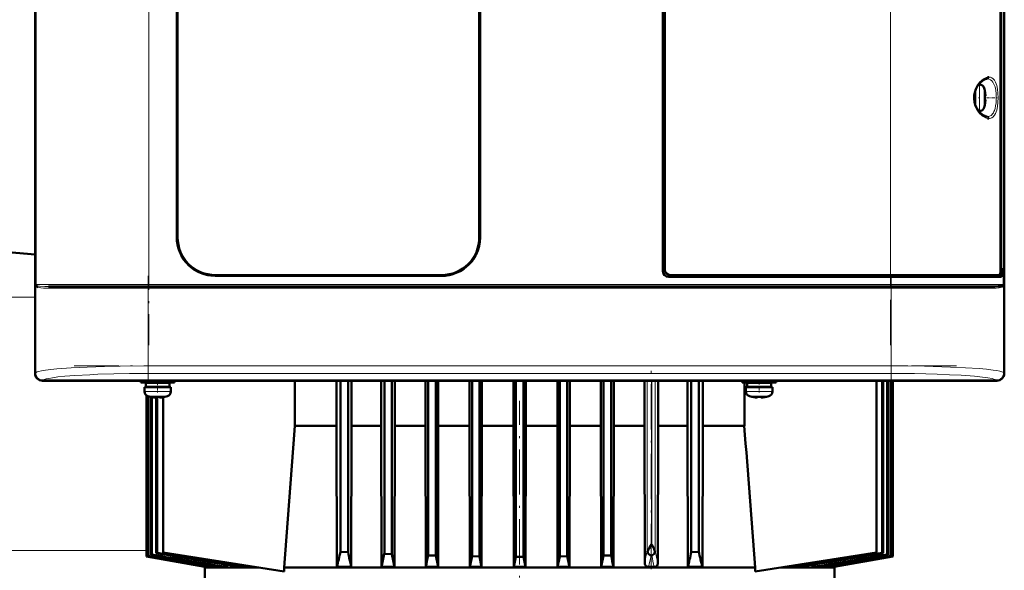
# Model space of a CAD drawing. Extents: x -1358 to 1757, y -1552 to 637.
# Tile 73 of 98: x 164 to 425, y 327 to 473. Entities that reach past the tile are written whole.
import ezdxf

# ---------------------------------------------------------------- set-up
doc = ezdxf.new("R2010")
doc.units = 0
doc.linetypes.add('DASHDOT', pattern=[18.5, 12, -3, 0.5, -3])

msp = doc.modelspace()

# ---------------------------------------------------------------- linework, layer by layer
at = {"color": 7, "lineweight": 50}
for p, q in [((168.32, 587.45), (168.32, 379.49)), ((425.26, 379.49), (425.26, 587.45)), ((334.79, 406.47), (334.79, 560.47)), ((335.29, 559.97), (335.29, 406.97)), ((424.25, 406.44), (424.25, 560.5)), ((424.37, 559.64), (424.37, 407.31)), ((205.89, 415.47), (205.89, 551.47)), ((206.09, 551.47), (206.09, 415.47)), ((286.09, 415.47), (286.09, 551.47)), ((286.29, 551.47), (286.29, 415.47)), ((168.29, 391.67), (168.29, 483.27)), ((425.29, 483.27), (425.29, 391.67)), ((417.56, 454.26), (417.56, 452.47)), ((418.48, 455.97), (418.69, 455.97)), ((420.09, 454.39), (420.1, 454.4)), ((417.46, 452.47), (417.46, 453.93)), ((417.46, 452.47), (417.46, 451.01)), ((417.56, 450.68), (417.56, 452.47)), ((420.24, 452.97), (420.09, 452.97)), ((420.24, 451.97), (420.09, 451.97)), ((420.1, 450.54), (420.09, 450.55)), ((418.69, 448.97), (418.48, 448.97)), ((424.25, 407.31), (424.37, 407.31)), ((424.57, 407.27), (424.25, 407.27)), ((424.37, 407.31), (424.57, 407.27)), ((424.57, 404.97), (424.57, 407.27)), ((216.09, 405.47), (276.09, 405.47)), ((276.09, 405.27), (216.09, 405.27)), ((395.08, 404.97), (336.29, 404.97)), ((336.79, 405.47), (395.08, 405.47)), ((424.01, 405.47), (395.08, 405.47)), ((395.08, 404.97), (424.57, 404.97)), ((424.01, 405.47), (424.26, 405.47)), ((424.09, 405.52), (424.26, 405.47)), ((424.26, 405.47), (424.26, 404.97)), ((168.7, 402.49), (168.68, 402.53)), ((168.73, 402.47), (168.7, 402.49)), ((171.83, 402.47), (178.41, 402.47)), ((188.92, 402.47), (177.55, 402.47)), ((178.41, 402.47), (198.5, 402.47)), ((198.5, 402.47), (395.08, 402.47)), ((395.08, 402.47), (421.75, 402.47)), ((424.85, 402.47), (424.84, 402.46)), ((424.88, 402.5), (424.85, 402.47)), ((424.91, 402.49), (424.85, 402.47)), ((424.91, 402.53), (424.88, 402.5)), ((424.88, 402.5), (424.88, 402.5)), ((424.91, 402.72), (424.96, 402.75)), ((424.91, 402.72), (424.95, 402.75)), ((168.32, 391.67), (168.29, 391.67)), ((168.3, 387.27), (168.3, 391.67)), ((425.29, 391.67), (425.26, 391.67)), ((425.29, 391.67), (425.29, 387.27)), ((168.29, 379.47), (168.29, 387.27)), ((168.29, 387.27), (168.32, 387.27)), ((425.26, 387.27), (425.29, 387.27)), ((425.29, 387.27), (425.29, 379.47)), ((183.09, 377.47), (170.29, 377.47)), ((423.27, 377.5), (170.31, 377.5)), ((183.09, 377.5), (183.09, 377.47)), ((187.49, 377.48), (183.09, 377.48)), ((187.49, 377.47), (187.49, 377.5)), ((300.09, 377.47), (187.49, 377.47)), ((196.3, 377.47), (196.3, 377.04)), ((200.8, 377.04), (196.3, 377.04)), ((200.8, 376.94), (197.65, 376.94)), ((197.65, 376.94), (197.65, 375.84)), ((197.82, 377.04), (197.82, 376.94)), ((197.86, 377.04), (197.86, 376.94)), ((198.23, 377.04), (198.23, 376.94)), ((198.35, 377.04), (198.35, 376.94)), ((198.8, 376.94), (198.8, 377.04)), ((200.8, 377.04), (205.3, 377.04)), ((200.8, 376.94), (203.95, 376.94)), ((202.8, 376.94), (202.8, 377.04)), ((203.95, 376.94), (203.95, 375.84)), ((205.3, 377.04), (205.3, 377.47)), ((237.21, 365.47), (237.21, 377.47)), ((248.24, 377.47), (248.24, 365.47)), ((249.28, 377.47), (249.28, 332.13)), ((251.28, 377.47), (251.28, 332.03)), ((252.24, 365.47), (252.24, 377.47)), ((260.07, 377.47), (260.07, 365.47)), ((260.91, 377.47), (260.91, 331.58)), ((262.91, 377.47), (262.91, 331.5)), ((263.7, 365.47), (263.7, 377.47)), ((271.82, 377.47), (271.82, 365.47)), ((272.53, 377.47), (272.53, 331.17)), ((274.53, 377.47), (274.53, 331.12)), ((275.22, 365.47), (275.22, 377.47)), ((283.52, 377.47), (283.52, 365.47)), ((284.16, 377.47), (284.16, 330.92)), ((286.16, 377.47), (286.16, 330.89)), ((286.78, 365.47), (286.78, 377.47)), ((295.17, 365.47), (295.17, 377.47)), ((295.77, 377.47), (295.77, 330.74)), ((297.8, 377.47), (297.8, 330.74)), ((298.39, 365.47), (298.39, 377.47)), ((300.09, 377.5), (300.09, 377.47)), ((304.49, 377.48), (300.09, 377.48)), ((304.49, 377.47), (304.49, 377.5)), ((413.09, 377.47), (304.49, 377.47)), ((306.78, 377.47), (306.78, 365.47)), ((307.41, 377.47), (307.41, 330.89)), ((309.41, 377.47), (309.41, 330.92)), ((310.05, 365.47), (310.05, 377.47)), ((318.35, 377.47), (318.35, 365.47)), ((319.03, 377.47), (319.03, 331.12)), ((321.03, 377.47), (321.03, 331.17)), ((321.75, 365.47), (321.75, 377.47)), ((329.87, 377.47), (329.87, 365.47)), ((333.5, 365.47), (333.5, 377.47)), ((341.33, 377.47), (341.33, 365.47)), ((342.28, 377.47), (342.28, 332.03)), ((344.28, 377.47), (344.28, 332.13)), ((345.32, 365.47), (345.32, 377.47)), ((355.8, 377.04), (355.8, 377.47)), ((355.8, 377.04), (360.3, 377.04)), ((356.36, 377.04), (356.36, 365.47)), ((360.3, 376.94), (357.15, 376.94)), ((357.15, 375.84), (357.15, 376.94)), ((358.3, 377.04), (358.3, 376.94)), ((364.8, 377.04), (360.3, 377.04)), ((363.45, 376.94), (360.3, 376.94)), ((362.3, 377.04), (362.3, 376.94)), ((363.45, 375.84), (363.45, 376.94)), ((364.8, 377.47), (364.8, 377.04)), ((391.38, 377.47), (391.38, 331.97)), ((392.87, 331.84), (392.87, 377.47)), ((393.15, 377.47), (393.15, 331.75)), ((394.27, 377.47), (394.27, 331.36)), ((394.47, 377.47), (394.47, 331.29)), ((395.22, 377.47), (395.22, 331.03)), ((395.33, 377.47), (395.33, 330.99)), ((395.71, 377.47), (395.71, 330.85)), ((395.74, 330.84), (395.74, 377.47)), ((395.74, 330.84), (395.74, 377.47)), ((413.09, 377.5), (413.09, 377.47)), ((417.49, 377.48), (413.09, 377.48)), ((417.49, 377.47), (417.49, 377.5)), ((423.29, 377.47), (417.49, 377.47)), ((197.3, 375.74), (197.3, 374.61)), ((197.3, 375.74), (200.8, 375.74)), ((200.8, 375.84), (197.65, 375.84)), ((197.82, 375.84), (197.82, 375.74)), ((197.82, 373.57), (197.82, 330.84)), ((197.86, 375.84), (197.86, 375.74)), ((197.86, 373.54), (197.86, 330.85)), ((198.23, 375.84), (198.23, 375.74)), ((198.23, 373.36), (198.23, 330.99)), ((198.35, 375.84), (198.35, 375.74)), ((198.35, 373.33), (198.35, 331.03)), ((198.8, 375.74), (198.8, 375.84)), ((200.8, 375.84), (203.95, 375.84)), ((204.3, 375.74), (200.8, 375.74)), ((202.8, 375.74), (202.8, 375.84)), ((204.3, 374.61), (204.3, 375.74)), ((356.8, 375.74), (360.3, 375.74)), ((356.8, 374.61), (356.8, 375.74)), ((357.15, 375.84), (360.3, 375.84)), ((358.3, 375.84), (358.3, 375.74)), ((363.45, 375.84), (360.3, 375.84)), ((360.3, 375.74), (363.8, 375.74)), ((362.3, 375.84), (362.3, 375.74)), ((363.8, 375.74), (363.8, 374.61)), ((198.87, 373.21), (198.87, 373.2)), ((199.1, 373.17), (199.1, 331.29)), ((199.29, 373.13), (199.29, 331.36)), ((200.3, 373.06), (200.3, 373.21)), ((200.42, 373.21), (200.42, 331.75)), ((200.69, 373.2), (200.69, 331.84)), ((201.3, 373.06), (201.3, 373.21)), ((202.27, 331.97), (202.27, 373.13)), ((202.73, 373.2), (202.72, 373.21)), ((358.37, 373.2), (358.37, 373.21)), ((359.8, 373.06), (359.8, 373.21)), ((360.8, 373.06), (360.8, 373.21)), ((362.22, 373.21), (362.22, 373.2)), ((237.21, 365.47), (248.24, 365.47)), ((248.24, 365.47), (248.33, 328.09)), ((252.24, 365.47), (252.15, 328.09)), ((252.24, 365.47), (260.07, 365.47)), ((260.07, 365.47), (260.15, 328.09)), ((263.7, 365.47), (263.62, 328.09)), ((263.7, 365.47), (271.82, 365.47)), ((271.82, 365.47), (271.89, 328.09)), ((275.22, 365.47), (275.14, 328.09)), ((275.22, 365.47), (283.52, 365.47)), ((283.52, 365.47), (283.59, 328.09)), ((286.78, 365.47), (286.71, 328.09)), ((286.78, 365.47), (295.17, 365.47)), ((295.17, 365.47), (295.24, 328.09)), ((298.39, 365.47), (298.32, 328.09)), ((298.39, 365.47), (306.78, 365.47)), ((306.78, 365.47), (306.85, 328.09)), ((310.05, 365.47), (309.98, 328.09)), ((310.05, 365.47), (318.35, 365.47)), ((318.35, 365.47), (318.42, 328.09)), ((321.75, 365.47), (321.67, 328.09)), ((321.75, 365.47), (329.87, 365.47)), ((329.87, 365.47), (329.94, 329.16)), ((333.5, 365.47), (333.42, 329.02)), ((333.5, 365.47), (335.86, 365.47)), ((335.86, 365.47), (341.33, 365.47)), ((341.33, 365.47), (341.41, 328.09)), ((345.32, 365.47), (345.23, 328.09)), ((345.32, 365.47), (356.36, 365.47)), ((200.69, 331.84), (200.42, 331.75)), ((234.36, 326.89), (202.27, 331.97)), ((251.28, 332.03), (249.28, 332.13)), ((262.91, 331.5), (260.91, 331.58)), ((331.17, 333.07), (331.74, 334.08)), ((344.28, 332.13), (342.28, 332.03)), ((359.2, 326.87), (391.38, 331.97)), ((392.87, 331.84), (393.15, 331.75)), ((197.86, 330.85), (197.82, 330.84)), ((213.29, 328.11), (197.82, 330.84)), ((213.4, 328.09), (197.82, 330.84)), ((213.61, 328.09), (197.86, 330.85)), ((198.35, 331.03), (198.23, 330.99)), ((199.29, 331.36), (199.1, 331.29)), ((274.53, 331.12), (272.53, 331.17)), ((275.14, 328.09), (274.53, 331.12)), ((283.59, 328.09), (284.16, 330.92)), ((286.16, 330.89), (284.16, 330.92)), ((286.71, 328.09), (286.16, 330.89)), ((295.77, 330.74), (295.24, 328.09)), ((295.77, 330.74), (297.8, 330.74)), ((297.8, 330.74), (298.32, 328.09)), ((306.85, 328.09), (307.41, 330.89)), ((309.41, 330.92), (307.41, 330.89)), ((309.98, 328.09), (309.41, 330.92)), ((318.42, 328.09), (319.03, 331.12)), ((321.03, 331.17), (319.03, 331.12)), ((331.55, 331.14), (331.62, 331.12)), ((395.71, 330.85), (379.95, 328.09)), ((395.74, 330.84), (380.17, 328.09)), ((394.27, 331.36), (394.47, 331.29)), ((395.22, 331.03), (395.33, 330.99)), ((395.74, 330.84), (395.71, 330.85)), ((213.29, 328.11), (213.28, 327.97)), ((213.28, 327.97), (227.53, 327.97)), ((213.28, 322.97), (213.28, 327.97)), ((213.61, 328.09), (213.4, 328.09)), ((213.63, 328.3), (213.61, 328.09)), ((214.81, 328.09), (215.49, 328.09)), ((215.51, 328.5), (215.49, 328.09)), ((217.91, 328.09), (219.16, 328.09)), ((219.19, 328.68), (219.16, 328.09)), ((222.91, 328.09), (224.94, 328.09)), ((224.95, 328.38), (224.94, 328.09)), ((336.81, 327.97), (234.36, 327.97)), ((234.36, 326.89), (234.36, 327.97)), ((248.33, 328.09), (252.15, 328.09)), ((260.15, 328.09), (263.62, 328.09)), ((271.89, 328.09), (275.14, 328.09)), ((283.59, 328.09), (286.71, 328.09)), ((295.24, 328.09), (298.32, 328.09)), ((306.85, 328.09), (309.98, 328.09)), ((318.42, 328.09), (321.67, 328.09)), ((330.99, 328.09), (332.48, 328.09)), ((359.2, 327.97), (336.81, 327.97)), ((341.41, 328.09), (345.23, 328.09)), ((359.2, 327.97), (359.2, 326.87)), ((380.28, 327.97), (366.12, 327.97)), ((368.61, 328.36), (368.63, 328.09)), ((368.63, 328.09), (370.66, 328.09)), ((374.37, 328.68), (374.4, 328.09)), ((374.4, 328.09), (375.65, 328.09)), ((378.05, 328.5), (378.08, 328.09)), ((378.08, 328.09), (378.76, 328.09)), ((379.94, 328.3), (379.95, 328.09)), ((379.95, 328.09), (380.17, 328.09)), ((380.28, 328.11), (380.28, 327.97)), ((380.28, 322.97), (380.28, 327.97))]:
    msp.add_line(p, q, dxfattribs=at)
at = {"color": 7, "linetype": 'DASHDOT', "lineweight": 18}
for p, q in [((198.5, 580.07), (198.5, 386.87)), ((395.08, 386.87), (395.08, 580.07)), ((198.33, 405.31), (198.33, 377.24)), ((395.25, 405.31), (395.25, 377.24)), ((178.85, 402.97), (414.74, 402.97)), ((178.64, 401.97), (414.95, 401.97)), ((178.64, 381.4), (414.95, 381.4)), ((331.62, 327.55), (331.62, 382.01)), ((296.78, 291.77), (296.78, 372.17))]:
    msp.add_line(p, q, dxfattribs=at)
at = {"color": 7, "lineweight": 18}
for p, q in [((168.58, 402.97), (168.58, 563.97)), ((198.5, 563.97), (198.5, 402.97)), ((425, 402.97), (425, 563.97)), ((395.08, 405.47), (395.08, 477.47)), ((418.69, 455.97), (418.69, 452.5)), ((419.94, 455.04), (419.94, 452.49)), ((418.69, 452.5), (418.69, 452.47)), ((418.69, 448.97), (418.69, 452.47)), ((419.94, 452.49), (419.94, 452.47)), ((419.94, 452.47), (419.94, 449.9)), ((395.08, 404.97), (395.08, 405.47)), ((395.08, 402.97), (395.08, 404.97)), ((168.4, 402.97), (168.4, 379.58)), ((168.4, 402.97), (168.58, 402.97)), ((178.07, 402.97), (168.58, 402.97)), ((168.61, 402.78), (168.63, 402.75)), ((198.5, 402.97), (178.07, 402.97)), ((198.33, 401.97), (198.33, 402.47)), ((198.5, 402.97), (395.08, 402.97)), ((198.5, 402.47), (198.5, 402.97)), ((425, 402.97), (395.08, 402.97)), ((395.08, 402.97), (395.08, 402.47)), ((395.25, 401.97), (395.25, 402.47)), ((425, 402.97), (425.18, 402.97)), ((425.18, 379.58), (425.18, 402.97)), ((168.29, 399.66), (136.79, 399.66)), ((172.27, 401.97), (177.89, 401.97)), ((177.89, 401.97), (198.33, 401.97)), ((198.33, 381.4), (198.33, 401.97)), ((395.25, 401.97), (198.33, 401.97)), ((395.25, 401.97), (421.31, 401.97)), ((395.25, 401.97), (395.25, 381.4)), ((198.33, 381.4), (395.25, 381.4)), ((198.33, 379.4), (198.33, 381.4)), ((395.25, 381.4), (395.25, 379.4)), ((168.32, 379.49), (168.4, 379.58)), ((395.25, 379.4), (198.33, 379.4)), ((425.18, 379.58), (425.26, 379.49)), ((170.4, 377.58), (170.31, 377.5)), ((330.62, 377.47), (330.62, 332.39)), ((331.74, 334.08), (331.74, 377.47)), ((331.8, 334.08), (331.8, 377.47)), ((332.69, 377.47), (332.69, 332.39)), ((423.27, 377.5), (423.18, 377.58)), ((200.76, 374.61), (197.3, 374.61)), ((198.22, 373.37), (200.77, 373.37)), ((200.76, 374.61), (200.8, 374.61)), ((200.77, 373.37), (200.8, 373.37)), ((200.8, 374.61), (204.3, 374.61)), ((200.8, 373.37), (203.37, 373.37)), ((360.3, 374.61), (356.8, 374.61)), ((360.3, 373.37), (357.72, 373.37)), ((360.33, 374.61), (360.3, 374.61)), ((360.32, 373.37), (360.3, 373.37)), ((362.87, 373.37), (360.32, 373.37)), ((363.8, 374.61), (360.33, 374.61)), ((197.82, 332.46), (136.79, 332.46)), ((331.8, 334.08), (331.74, 334.08)), ((331.81, 331.13), (331.62, 331.12))]:
    msp.add_line(p, q, dxfattribs=at)
at = {"color": 7, "linetype": 'DASHDOT', "lineweight": 18, "ltscale": 0.008936}
msp.add_line((417.23, 452.47), (417.59, 452.47), dxfattribs=at)
at = {"color": 7, "linetype": 'DASHDOT', "lineweight": 18, "ltscale": 0.006442}
msp.add_line((418.71, 452.47), (418.45, 452.47), dxfattribs=at)
at = {"color": 7, "linetype": 'DASHDOT', "lineweight": 18, "ltscale": 0.000941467}
msp.add_line((420.24, 453.47), (420.27, 453.47), dxfattribs=at)
at = {"color": 7, "linetype": 'DASHDOT', "lineweight": 18, "ltscale": 0.072147}
msp.add_line((420.53, 452.47), (423.41, 452.47), dxfattribs=at)
at = {"color": 7, "linetype": 'DASHDOT', "lineweight": 18, "ltscale": 0.000793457}
msp.add_line((420.24, 451.47), (420.27, 451.47), dxfattribs=at)
at = {"color": 7, "linetype": 'DASHDOT', "lineweight": 18, "ltscale": 0.072885}
msp.add_line((200.8, 377.29), (200.8, 374.37), dxfattribs=at)
at = {"color": 7, "linetype": 'DASHDOT', "lineweight": 18, "ltscale": 0.085704}
msp.add_line((360.3, 377.76), (360.3, 374.33), dxfattribs=at)
at = {"color": 7, "linetype": 'DASHDOT', "lineweight": 18, "ltscale": 0.000926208}
msp.add_line((199.8, 373.07), (199.8, 373.03), dxfattribs=at)
at = {"color": 7, "linetype": 'DASHDOT', "lineweight": 18, "ltscale": 0.000743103}
msp.add_line((201.8, 373.03), (201.8, 373.06), dxfattribs=at)
at = {"color": 7, "linetype": 'DASHDOT', "lineweight": 18, "ltscale": 0.000761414}
msp.add_line((359.3, 373.06), (359.3, 373.03), dxfattribs=at)
at = {"color": 7, "linetype": 'DASHDOT', "lineweight": 18, "ltscale": 0.000958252}
msp.add_line((361.3, 373.07), (361.3, 373.03), dxfattribs=at)
at = {"color": 7, "lineweight": 50}
for points in [[(418.41, 455.88), (418.97, 456.53), (419.53, 457), (420.07, 457.31), (420.52, 457.45), (420.77, 457.47)], [(420.85, 457.94), (421.1, 457.97), (421.2, 457.97)], [(418.41, 449.06), (417.96, 449.77), (417.59, 450.59), (417.38, 451.35), (417.27, 452.27), (417.3, 453.08), (417.45, 453.9), (417.75, 454.75), (418.22, 455.6), (418.41, 455.88)], [(420.24, 453.47), (420.26, 453.14), (420.26, 453.02), (420.25, 452.99), (420.25, 452.98), (420.25, 452.97), (420.24, 452.97), (420.24, 452.97)], [(420.26, 453.18), (420.26, 453.01), (420.25, 452.98), (420.25, 452.98), (420.25, 452.97), (420.24, 452.97), (420.24, 452.97)], [(420.26, 451.75), (420.26, 451.9), (420.25, 451.95), (420.25, 451.96), (420.25, 451.97), (420.24, 451.97), (420.24, 451.97)], [(420.24, 451.47), (420.26, 451.66), (420.26, 451.9), (420.25, 451.95), (420.25, 451.96), (420.25, 451.97), (420.24, 451.97), (420.24, 451.97)], [(420.77, 447.47), (420.33, 447.54), (419.86, 447.74), (419.3, 448.12), (418.74, 448.65), (418.41, 449.06)], [(421.2, 446.97), (420.88, 447), (420.85, 447)], [(216.09, 405.27), (214.92, 405.34), (213.77, 405.55), (212.65, 405.88), (211.57, 406.34), (211, 406.64), (210.45, 406.98), (209.75, 407.48), (209.1, 408.05), (208.5, 408.66), (207.77, 409.58), (207.15, 410.58), (206.65, 411.65), (206.27, 412.76), (206.06, 413.65), (205.93, 414.56), (205.89, 415.47)], [(286.29, 415.47), (286.22, 414.3), (286.02, 413.15), (285.68, 412.03), (285.22, 410.95), (284.92, 410.38), (284.58, 409.83), (284.08, 409.13), (283.52, 408.48), (282.9, 407.88), (281.98, 407.15), (280.98, 406.53), (279.92, 406.03), (278.8, 405.65), (277.91, 405.44), (277, 405.31), (276.09, 405.27)], [(424.01, 405.47), (424.05, 405.48), (424.08, 405.51), (424.13, 405.59), (424.21, 405.91), (424.25, 406.44)], [(421.75, 402.47), (422.82, 402.48), (423.7, 402.51), (424.37, 402.57), (424.77, 402.66), (424.91, 402.72)], [(199.8, 373.06), (200.13, 373.04), (200.24, 373.04), (200.28, 373.05), (200.29, 373.05), (200.29, 373.06), (200.3, 373.06), (200.3, 373.06)], [(201.34, 373.04), (201.31, 373.05), (201.3, 373.05), (201.3, 373.06), (201.3, 373.06)], [(201.8, 373.06), (201.6, 373.04), (201.36, 373.04), (201.31, 373.05), (201.3, 373.05), (201.3, 373.06), (201.3, 373.06), (201.3, 373.06)], [(359.3, 373.06), (359.49, 373.04), (359.73, 373.04), (359.78, 373.05), (359.79, 373.05), (359.79, 373.06), (359.8, 373.06), (359.8, 373.06)], [(360.85, 373.04), (360.81, 373.05), (360.8, 373.06), (360.8, 373.06), (360.8, 373.06), (360.8, 373.06)], [(361.3, 373.06), (360.97, 373.04), (360.85, 373.04), (360.81, 373.05), (360.8, 373.05), (360.8, 373.06), (360.8, 373.06), (360.8, 373.06)], [(330.7, 332.09), (330.88, 332.52), (331.17, 333.07)], [(330.7, 332.09), (330.78, 331.86), (330.89, 331.67), (331.16, 331.37), (331.35, 331.23), (331.55, 331.14)], [(332.66, 332.23), (332.6, 331.98), (332.51, 331.75), (332.34, 331.5), (332.13, 331.3), (331.83, 331.14), (331.81, 331.13)], [(332.32, 333.15), (332.57, 332.58), (332.66, 332.23)], [(329.94, 329.16), (330, 328.81), (330.18, 328.5), (330.42, 328.28), (330.7, 328.14), (330.99, 328.09)], [(333.42, 329.02), (333.37, 328.7), (333.21, 328.43), (333, 328.24), (332.74, 328.13), (332.48, 328.09)]]:
    msp.add_lwpolyline(points, dxfattribs=at)
at = {"color": 7, "lineweight": 18}
for points in [[(418.75, 456.61), (419.3, 457.14), (419.93, 457.58), (420.5, 457.85), (420.85, 457.94)], [(420.77, 457.47), (421.2, 457.42), (421.6, 457.26), (421.96, 456.99), (422.27, 456.62), (422.55, 456.12)], [(421.2, 457.97), (421.62, 457.92), (422.01, 457.76), (422.37, 457.49), (422.68, 457.11), (422.97, 456.6)], [(418.75, 448.33), (418.3, 448.89), (417.92, 449.48), (417.71, 449.89), (417.39, 450.73), (417.19, 451.6), (417.13, 452.47), (417.19, 453.35), (417.33, 454), (417.54, 454.64), (417.93, 455.48), (418.18, 455.87), (418.75, 456.61)], [(422.55, 456.12), (422.83, 455.34), (423.02, 454.45), (423.13, 453.51), (423.17, 452.47)], [(422.97, 456.6), (423.13, 456.2), (423.27, 455.75), (423.48, 454.78), (423.61, 453.65), (423.65, 452.47)], [(423.17, 452.47), (423.11, 451.15), (422.99, 450.3), (422.84, 449.62), (422.67, 449.1), (422.55, 448.82)], [(423.65, 452.47), (423.61, 451.3), (423.48, 450.17), (423.27, 449.19), (423.13, 448.75), (422.97, 448.34)], [(420.85, 447), (420.26, 447.19), (419.71, 447.49), (419.29, 447.8), (418.75, 448.33)], [(422.55, 448.82), (422.39, 448.5), (422.2, 448.22), (422, 447.99), (421.78, 447.8), (421.4, 447.59), (420.98, 447.48), (420.77, 447.47)], [(422.97, 448.34), (422.69, 447.84), (422.37, 447.45), (422, 447.18), (421.71, 447.05), (421.4, 446.98), (421.2, 446.97)], [(168.67, 402.72), (168.88, 402.64), (169.06, 402.6), (169.5, 402.54), (170.91, 402.48), (171.83, 402.47)], [(172.27, 401.97), (171.35, 401.98), (170.54, 402.02), (169.84, 402.09)], [(423.74, 402.09), (423.16, 402.03), (422.46, 401.99), (421.31, 401.97)], [(168.4, 379.58), (168.57, 379.69), (168.84, 379.8), (169.2, 379.91), (170.01, 380.09), (171.06, 380.26), (172.46, 380.43), (174.08, 380.59), (177.9, 380.87), (182.1, 381.09), (186.68, 381.24), (190.88, 381.34), (198.33, 381.4)], [(395.25, 381.4), (399.74, 381.38), (404.17, 381.31), (411.04, 381.1), (415.04, 380.91), (418.59, 380.67), (420.6, 380.49), (422.31, 380.29), (423.29, 380.14), (424.09, 379.98), (424.6, 379.85), (424.96, 379.71), (425.18, 379.58)], [(198.33, 379.4), (193.33, 379.37), (189.15, 379.29), (184.97, 379.17), (182.78, 379.07), (178.8, 378.85), (176.21, 378.65), (174.38, 378.46), (172.9, 378.26), (171.92, 378.1), (171.2, 377.93), (170.68, 377.75), (170.4, 377.58)], [(423.18, 377.58), (422.9, 377.76), (422.54, 377.88), (422.04, 378.02), (420.96, 378.22), (419.5, 378.42), (417.37, 378.65), (413.84, 378.91), (410.79, 379.07), (407.47, 379.21), (401.47, 379.35), (395.25, 379.4)]]:
    msp.add_lwpolyline(points, dxfattribs=at)
for centre, radius, start, end in [((420.64, 457.97), 0.564, 339.2668, 0.1093), ((420.64, 446.97), 0.564, 359.8953, 20.7377), ((169.73, 403.49), 1.43, 201.261, 222.235), ((169.34, 403.7), 1.19, 218.0427, 233.348), ((169.08, 402.97), 0.501, 179.9266, 201.6242), ((170.29, 405.71), 3.65, 250.8857, 262.9217), ((171.82, 402.05), 0.416, 40.2511, 89.1163), ((171.73, 401.97), 0.538, 359.56, 40.5306), ((421.85, 401.98), 0.541, 139.8745, 180.6369), ((421.75, 402.06), 0.407, 90.9607, 140.1899), ((423.09, 406.78), 4.74, 277.8836, 282.6789), ((423.5, 404.99), 2.89, 282.5525, 289.9044), ((423.95, 403.73), 1.56, 290.2088, 296.9282), ((423.85, 403.49), 1.43, 317.7632, 338.7386), ((424.24, 403.7), 1.19, 306.6567, 321.9524), ((-287.88, 460.87), 631.7, 347.96561, 348.26444), ((704.48, 411.51), 380.12, 192.0139, 192.5342), ((-470.75, 495.73), 819.08, 348.19018, 348.40666), ((638.28, 397.69), 313.62, 192.253, 192.8216)]:
    msp.add_arc(centre, radius, start, end, dxfattribs=at)
at = {"color": 7, "lineweight": 50}
for centre, radius, start, end in [((418.69, 454.67), 1.3, 16.6015, 90), ((411.31, 452.47), 9, 12.3778, 16.6016), ((411.31, 452.47), 8.99, 6.3893, 12.3497), ((411.31, 452.47), 8.99, 6.3893, 12.3497), ((410.2, 452.47), 9.9, 357.106, 2.8938), ((410.2, 452.47), 9.9, 357.1058, 2.8956), ((418.69, 450.27), 1.3, 270, 343.3985), ((411.31, 452.47), 9, 343.3984, 347.6222), ((411.31, 452.47), 8.99, 347.6508, 353.6103), ((411.31, 452.47), 8.99, 347.6503, 353.6107), ((216.09, 415.47), 10.2, 179.9997, 270.0003), ((216.09, 415.47), 10, 180, 270), ((276.09, 415.47), 10, 270, 360), ((276.09, 415.47), 10.2, 269.9997, 0.0003), ((136.9, 93.82), 318.64, 84.3467, 85.815), ((336.29, 406.47), 1.5, 180, 270), ((168.19, 402.54), 0.488, 357.928, 30.3047), ((169.07, 403.18), 0.607, 220.9525, 229.0552), ((168.19, 402.54), 0.486, 358.9892, 25.8179), ((168.76, 402.89), 0.197, 228.0416, 243.1921), ((168.24, 402.47), 0.494, 358.0841, 30.2339), ((168.24, 402.48), 0.491, 359.1792, 29.5717), ((169.13, 402.91), 0.601, 220.5195, 228.8199), ((169.46, 403.36), 1.15, 230.5708, 251.3512), ((424.24, 403.18), 0.937, 296.5194, 310.7967), ((425.34, 402.47), 0.494, 149.585, 181.0835), ((425.34, 402.48), 0.491, 150.312, 180.6913), ((425.39, 402.54), 0.485, 154.5515, 181.5258), ((425.4, 402.54), 0.49, 153.5328, 185.1478), ((170.29, 379.47), 2, 180.0019, 269.9981), ((198.6, 374.61), 1.3, 180, 253.3985), ((200.8, 381.99), 9, 253.3985, 257.6222), ((200.8, 381.99), 9, 282.3778, 286.6016), ((203, 374.61), 1.3, 286.6016, 360), ((358.1, 374.61), 1.3, 180, 253.3985), ((360.3, 381.99), 9, 253.3985, 257.6222), ((360.3, 381.99), 9, 282.3778, 286.6016), ((362.5, 374.61), 1.3, 286.6016, 360), ((200.8, 381.99), 8.99, 257.6503, 263.6107), ((200.8, 381.99), 8.99, 257.6503, 263.6107), ((200.25, 377.08), 4.04, 263.5178, 266.839), ((200.8, 383.1), 9.9, 267.1058, 272.8956), ((200.8, 383.11), 9.9, 267.106, 272.8938), ((201.37, 376.62), 3.58, 272.1824, 275.7457), ((200.8, 381.99), 8.99, 276.3893, 282.3497), ((200.8, 381.99), 8.99, 276.3897, 282.3492), ((360.3, 381.99), 8.99, 257.6508, 263.6103), ((360.3, 381.99), 8.99, 257.6503, 263.6107), ((359.73, 376.84), 3.8, 263.4171, 267.729), ((360.3, 383.11), 9.9, 267.106, 272.8938), ((360.3, 383.1), 9.9, 267.1058, 272.8956), ((360.84, 377.08), 4.04, 273.1617, 276.4821), ((360.3, 381.99), 8.99, 276.3893, 282.3497), ((360.3, 381.99), 8.99, 276.3893, 282.3497), ((20315.5, -1174.23), 20137.24, 175.614873, 175.721875), ((-19714.26, -1173.76), 20129.55, 4.278434, 4.385478), ((793.35, 3908.69), 3625.75, 260.58795, 260.94795), ((573.8, 2664.44), 2362.25, 260.91244, 261.50741), ((68.45, 372.5), 185.28, 346.133, 347.4165), ((562.56, 398.88), 318.38, 192.1214, 192.8468), ((-100.16, 408.59), 369.18, 347.4056, 347.9598), ((331.37, 332.42), 0.751, 182.5977, 206.5142), ((318.77, 326.26), 15.2, 26.9581, 30.9725), ((331.95, 332.42), 0.737, 345.1268, 357.5993), ((31.06, 398.87), 318.32, 347.1531, 347.8786), ((525.11, 372.5), 185.28, 192.5835, 193.867), ((19.83, 2664.02), 2361.82, 278.49254, 279.08762), ((-199.79, 3908.69), 3625.75, 279.05205, 279.41205), ((4816.15, 26723.86), 26793.82, 260.075521, 260.111502), ((1806.26, 9664.63), 9471.08, 260.225546, 260.330738), ((1485.64, 7841.42), 7619.53, 260.27917, 260.422693), ((881.42, 4417.18), 4142.37, 260.52188, 260.80037), ((934.35, 470.43), 685.67, 191.68999, 191.98097), ((-543.28, 498.89), 832.87, 348.16651, 348.38307), ((1136.89, 498.9), 832.92, 191.61688, 191.83342), ((-287.87, 4417.28), 4142.47, 279.19963, 279.47811), ((-892.07, 7841.42), 7619.53, 279.577309, 279.720832), ((-1212.69, 9664.63), 9471.08, 279.669264, 279.774456), ((-4222.58, 26723.86), 26793.82, 279.888499, 279.924481)]:
    msp.add_arc(centre, radius, start, end, dxfattribs=at)
at = {"color": 7, "lineweight": 18}
for centre, major_axis, ratio, start_param, end_param in [((420.77, 457.97), (0, -0.5), 0.870879, 6.283058, 7.441106), ((420.77, 446.97), (0, -0.5), 0.870878, 1.983645, 3.141665), ((424.51, 402.97), (0, 0.5), 0.997564, 4.254196, 4.712389), ((170.4, 379.58), (-1.41, 1.41), 0.995146, 0.787831, 2.353761), ((423.18, 379.58), (-1.41, -1.41), 0.995146, 0.787831, 2.353761)]:
    msp.add_ellipse(centre, major_axis=major_axis, ratio=ratio, start_param=start_param, end_param=end_param, dxfattribs=at)
at = {"color": 7, "lineweight": 50}
for centre, major_axis, ratio, start_param, end_param in [((336.79, 406.97), (1.06, 1.06), 0.997265, 2.357564, 3.925621), ((336.79, 406.97), (-1.06, -1.06), 0.997265, 5.499157, 7.067214), ((170.32, 379.5), (1.42, 1.42), 0.995146, 2.358627, 3.924558), ((423.26, 379.5), (1.42, -1.42), 0.995146, 5.50022, 7.06615), ((423.29, 379.47), (1.41, 1.41), 0.999973, 3.927005, 5.497773)]:
    msp.add_ellipse(centre, major_axis=major_axis, ratio=ratio, start_param=start_param, end_param=end_param, dxfattribs=at)

doc.saveas('drawing.dxf')
